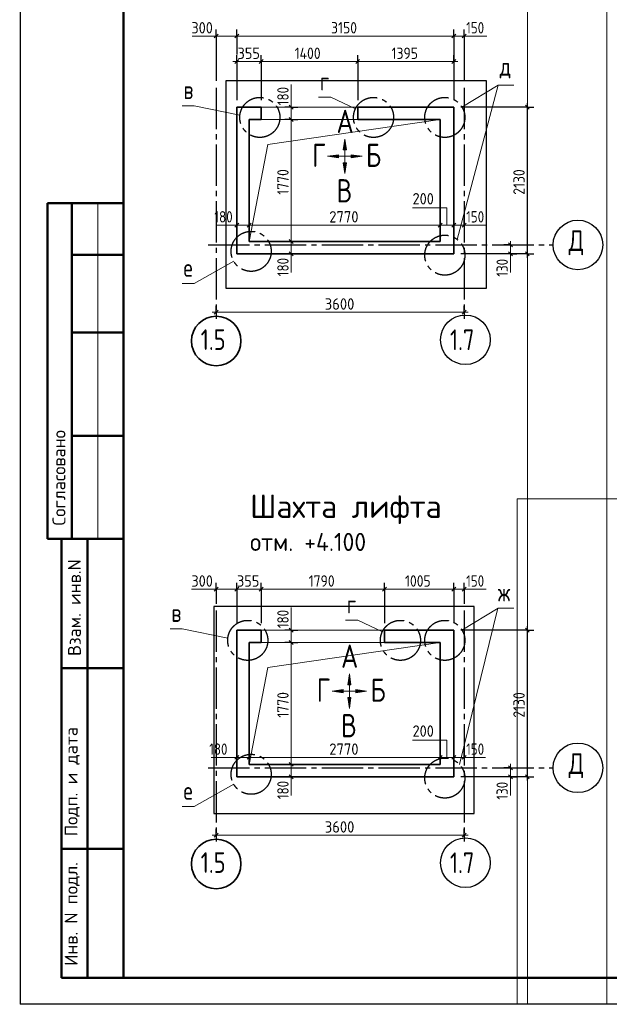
# Model space of a CAD drawing. Header units: millimetres. Extents: x -5 to 21005, y -5 to 14850.
# Tile 1 of 9: x -5 to 5698, y -5 to 9527. Entities that reach past the tile are written whole.
import ezdxf

# ---------------------------------------------------------------- set-up
doc = ezdxf.new("R2010")
doc.units = ezdxf.units.MM
doc.linetypes.add('______5', pattern=[550, 400, -50, 50, -50])
for name, color, linetype, lineweight in [('Standard', 7, 'Continuous', 25), ('Заголовок чертежа', 7, 'Continuous', 25), ('Примечания', 7, 'Continuous', 13), ('Размерная линия_ общее', 7, 'Continuous', 13)]:
    doc.layers.add(name, color=color, linetype=linetype, lineweight=lineweight)
doc.layers.add('ЖБ Стена верхний уровень', color=7, linetype='Continuous', lineweight=25, true_color=0x006e00)
doc.layers.add('Оси', color=7, linetype='______5', true_color=0x656565)
doc.styles.add('ISOCPEUR', font='txt')

msp = doc.modelspace()

# ---------------------------------------------------------------- hatches: boundary and pattern name
at = {"layer": 'Примечания', "linetype": 'Continuous', "lineweight": 13, "transparency": 33554687}
for points in [[(3125.1, 8266.4), (3140.1, 8371.4), (3155.1, 8266.4)], [(3078.4, 8189.7), (2973.4, 8204.7), (3078.4, 8219.7)], [(3169, 3088.3), (3184, 3193.3), (3199, 3088.3)], [(3122.4, 3011.6), (3017.4, 3026.6), (3122.4, 3041.6)]]:
    msp.add_hatch(color=7, dxfattribs=at).paths.add_polyline_path(points, flags=16)
for points in [[(3201.7, 8189.7), (3306.7, 8204.7), (3201.7, 8219.7)], [(3125.1, 8143), (3140.1, 8038), (3155.1, 8143)], [(3169, 2964.9), (3184, 2859.9), (3199, 2964.9)], [(3245.7, 3011.6), (3350.7, 3026.6), (3245.7, 3041.6)]]:
    msp.add_hatch(color=7, dxfattribs=at).paths.add_polyline_path(points)

# ---------------------------------------------------------------- linework, layer by layer
at = {"layer": 'Standard', "color": 7, "linetype": 'Continuous', "lineweight": 25, "transparency": 33554687}
msp.add_line((1000, 14600), (1000, 529.1), dxfattribs=at)
at = {"layer": 'Standard', "color": 7, "linetype": 'Continuous', "lineweight": 13, "transparency": 33554687}
for p, q in [((4624.8, 8892.6), (4228.1, 7399.2)), ((750, 7750), (750, 4500)), ((4620.6, 3831.2), (4248.9, 2317.3))]:
    msp.add_line(p, q, dxfattribs=at)
at = {"layer": 'Standard', "color": 7, "linetype": 'Continuous', "lineweight": 50, "transparency": 33554687}
for p, q in [((3.1, 7750), (0, 7750)), ((1000, 7750), (263.4, 7750)), ((263.4, 7750), (263.4, 4500)), ((263.4, 7750), (263.4, 4500)), ((500, 7750), (500, 4500)), ((1000, 7250), (500, 7250)), ((1000, 6500), (500, 6500)), ((1000, 5500), (500, 5500)), ((0, 4500), (3.1, 4500)), ((263.4, 4500), (1000, 4500)), ((400, 250), (400, 4500)), ((400, 250), (400, 4500)), ((650, 250), (650, 4500)), ((400, 3250), (1000, 3250)), ((400, 1500), (1000, 1500)), ((1000, 250), (400, 250))]:
    msp.add_line(p, q, dxfattribs=at)
at = {"layer": 'Standard', "color": 7, "linetype": 'Continuous', "lineweight": 13, "transparency": 33554687}
for points in [[(-5, 0), (5674.9, 0), (5674.9, 14850)], [(21005, 14788.4), (4906.2, 14788.4), (4906.2, -5)], [(4273.2, 8681.1), (4624.8, 8892.6), (4774.8, 8892.6)], [(2886.2, 8777.8), (3004.5, 8777.8), (3242.8, 8664.4)], [(1565.8, 8694.1), (1684.1, 8694.1), (2125.3, 8604)], [(1565.8, 6972.8), (1684.1, 6972.8), (2065.2, 7188.9)], [(13594.3, 4889.3), (4807.5, 4889.3), (4807.5, -5)], [(4273.2, 3618.4), (4624.8, 3830), (4774.8, 3830)], [(1449.1, 3631.4), (1567.4, 3631.4), (2008.6, 3541.3)], [(3146.2, 3715.1), (3264.5, 3715.1), (3502.8, 3601.8)], [(1565.8, 1910.1), (1684.1, 1910.1), (2065.2, 2126.2)]]:
    msp.add_lwpolyline(points, dxfattribs=at)
at = {"layer": 'Standard', "color": 7, "linetype": 'Continuous', "lineweight": 25, "transparency": 33554687}
msp.add_lwpolyline([(0, 0), (21000, 0), (21000, 14850), (0, 14850), (0, 0)], close=True, dxfattribs=at)
at = {"layer": 'Standard', "color": 7, "linetype": 'Continuous', "lineweight": 50, "transparency": 33554687}
msp.add_lwpolyline([(1000, 14600), (20750, 14600), (20750, 250), (1000, 250), (1000, 14600)], close=True, dxfattribs=at)
at = {"layer": 'Standard', "color": 254, "linetype": 'Continuous', "lineweight": -3, "true_color": 0xc4c4ff, "transparency": 33554687}
for points in [[(1990.1, 6929.5), (4510.5, 6929.5), (4510.5, 8935.6), (1990.1, 8935.6), (1990.1, 6929.5)], [(1871.9, 1840.8), (4392.3, 1840.8), (4392.3, 3846.8), (1871.9, 3846.8), (1871.9, 1840.8)]]:
    msp.add_lwpolyline(points, dxfattribs=at)
at = {"layer": 'Standard', "color": 7, "linetype": '______5', "lineweight": -3, "transparency": 33554687}
for centre in [(2317.8, 8581.2), (3417.8, 8581.2), (4107.1, 8581.2), (2233.8, 7284.5), (4107.1, 7247.8), (2201.1, 3518.5), (3677.8, 3518.5), (4107.1, 3518.5), (2233.8, 2221.8), (4107.1, 2185.2)]:
    msp.add_circle(centre, 193.8, dxfattribs=at)
at = {"layer": 'ЖБ Стена верхний уровень', "color": 7, "linetype": 'Continuous', "lineweight": 35, "transparency": 33554687}
for p, q in [((2094.5, 8680.4), (2094.5, 7380.4)), ((2214.5, 8680.4), (2094.5, 8680.4)), ((2331.2, 8680.4), (2214.5, 8680.4)), ((2331.2, 8560.4), (2331.2, 8680.4)), ((3264.5, 8680.4), (3264.5, 8560.4)), ((4061.2, 8680.4), (3264.5, 8680.4)), ((4194.5, 8680.4), (4061.2, 8680.4)), ((4194.5, 7260.4), (4194.5, 8680.4)), ((2214.5, 8560.4), (2331.2, 8560.4)), ((2214.5, 7380.4), (2214.5, 8560.4)), ((3264.5, 8560.4), (4061.2, 8560.4)), ((4061.2, 8560.4), (4061.2, 7380.4)), ((2094.5, 7380.4), (2094.5, 7260.4)), ((4061.2, 7380.4), (2214.5, 7380.4)), ((2094.5, 7260.4), (4061.2, 7260.4)), ((4061.2, 7260.4), (4194.5, 7260.4)), ((2094.5, 3617.8), (2094.5, 2317.8)), ((2214.5, 3617.8), (2094.5, 3617.8)), ((2331.2, 3617.8), (2214.5, 3617.8)), ((2331.2, 3497.8), (2331.2, 3617.8)), ((3524.5, 3617.8), (3524.5, 3497.8)), ((4061.2, 3617.8), (3524.5, 3617.8)), ((4194.5, 3617.8), (4061.2, 3617.8)), ((4194.5, 2197.8), (4194.5, 3617.8)), ((2214.5, 3497.8), (2331.2, 3497.8)), ((2214.5, 2317.8), (2214.5, 3497.8)), ((3524.5, 3497.8), (4061.2, 3497.8)), ((4061.2, 3497.8), (4061.2, 2317.8)), ((2094.5, 2317.8), (2094.5, 2197.8)), ((4061.2, 2317.8), (2214.5, 2317.8)), ((2094.5, 2197.8), (4061.2, 2197.8)), ((4061.2, 2197.8), (4194.5, 2197.8))]:
    msp.add_line(p, q, dxfattribs=at)
at = {"layer": 'Оси', "color": 8, "linetype": '______5', "lineweight": -3, "transparency": 33554687}
for p, q in [((1894.5, 8868.9), (1894.5, 6694.9)), ((4294.5, 8868.9), (4294.5, 6694.9)), ((1816.7, 7347.1), (5154.8, 7347.1)), ((1894.5, 3806.2), (1894.5, 1632.2)), ((4294.5, 3806.2), (4294.5, 1632.2)), ((1816.7, 2284.4), (5154.8, 2284.4))]:
    msp.add_line(p, q, dxfattribs=at)
at = {"layer": 'Оси', "color": 7, "linetype": 'Continuous', "lineweight": 25, "transparency": 33554687}
for centre in [(5394.8, 7347.1), (4306.5, 6428.2), (5394.8, 2284.4), (4306.5, 1365.6)]:
    msp.add_circle(centre, 240, dxfattribs=at)
at = {"layer": 'Оси', "color": 7, "linetype": 'Continuous', "lineweight": 35, "transparency": 33554687}
for centre in [(1895.7, 6416.7), (1895.7, 1354.1)]:
    msp.add_circle(centre, 239.6, dxfattribs=at)
at = {"layer": 'Примечания', "color": 7, "linetype": 'Continuous', "lineweight": 13, "transparency": 33554687}
for p, q in [((1894.5, 9369.2), (1663.8, 9369.2)), ((4294.5, 9369.2), (4514.5, 9369.2)), ((2621.5, 8680.4), (2621.5, 8900.4)), ((3125.1, 8266.4), (3140.1, 8371.4)), ((3140.1, 8371.4), (3140.1, 8038)), ((3140.1, 8371.4), (3140.1, 8371.4)), ((3140.1, 8371.4), (3140.1, 8371.4)), ((3140.1, 8371.4), (3140.1, 8371.4)), ((3140.1, 8371.4), (3155.1, 8266.4)), ((2973.4, 8204.7), (3078.4, 8219.7)), ((2973.4, 8204.7), (3306.7, 8204.7)), ((2973.4, 8204.7), (2973.4, 8204.7)), ((2973.4, 8204.7), (2973.4, 8204.7)), ((2973.4, 8204.7), (2973.4, 8204.7)), ((3078.4, 8189.7), (2973.4, 8204.7)), ((3078.4, 8219.7), (3078.4, 8189.7)), ((3078.4, 8204.7), (3085.9, 8204.7)), ((3155.1, 8266.4), (3125.1, 8266.4)), ((3140.1, 8266.4), (3140.1, 8258.9)), ((3201.7, 8204.7), (3194.2, 8204.7)), ((3306.7, 8204.7), (3201.7, 8219.7)), ((3201.7, 8219.7), (3201.7, 8189.7)), ((3201.7, 8189.7), (3306.7, 8204.7)), ((3306.7, 8204.7), (3306.7, 8204.7)), ((3306.7, 8204.7), (3306.7, 8204.7)), ((3306.7, 8204.7), (3306.7, 8204.7)), ((3155.1, 8143), (3125.1, 8143)), ((3125.1, 8143), (3140.1, 8038)), ((3140.1, 8143), (3140.1, 8150.5)), ((3140.1, 8038), (3155.1, 8143)), ((3140.1, 8038), (3140.1, 8038)), ((3140.1, 8038), (3140.1, 8038)), ((3140.1, 8038), (3140.1, 8038)), ((2167.8, 7538.8), (1894.5, 7538.8)), ((4294.5, 7538.8), (4501.2, 7538.8)), ((2621.5, 7273.8), (2621.5, 7080.4)), ((4742, 7273.8), (4742, 7080.4)), ((1894.5, 4013.2), (1657.2, 4013.2)), ((4294.5, 4013.2), (4507.8, 4013.2)), ((2621.5, 3617.8), (2621.5, 3837.8)), ((3169, 3088.3), (3184, 3193.3)), ((3184, 3193.3), (3184, 2859.9)), ((3184, 3193.3), (3184, 3193.3)), ((3184, 3193.3), (3184, 3193.3)), ((3184, 3193.3), (3184, 3193.3)), ((3184, 3193.3), (3199, 3088.3)), ((3199, 3088.3), (3169, 3088.3)), ((3184, 3088.3), (3184, 3080.8)), ((3017.4, 3026.6), (3122.4, 3041.6)), ((3017.4, 3026.6), (3350.7, 3026.6)), ((3017.4, 3026.6), (3017.4, 3026.6)), ((3017.4, 3026.6), (3017.4, 3026.6)), ((3017.4, 3026.6), (3017.4, 3026.6)), ((3122.4, 3011.6), (3017.4, 3026.6)), ((3122.4, 3041.6), (3122.4, 3011.6)), ((3122.4, 3026.6), (3129.9, 3026.6)), ((3199, 2964.9), (3169, 2964.9)), ((3169, 2964.9), (3184, 2859.9)), ((3184, 2964.9), (3184, 2972.4)), ((3184, 2859.9), (3199, 2964.9)), ((3245.7, 3026.6), (3238.2, 3026.6)), ((3350.7, 3026.6), (3245.7, 3041.6)), ((3245.7, 3041.6), (3245.7, 3011.6)), ((3245.7, 3011.6), (3350.7, 3026.6)), ((3350.7, 3026.6), (3350.7, 3026.6)), ((3350.7, 3026.6), (3350.7, 3026.6)), ((3350.7, 3026.6), (3350.7, 3026.6)), ((3184, 2859.9), (3184, 2859.9)), ((3184, 2859.9), (3184, 2859.9)), ((3184, 2859.9), (3184, 2859.9)), ((2167.8, 2385.5), (1848.5, 2385.5)), ((4294.5, 2385.5), (4501.2, 2385.5)), ((2621.5, 2211.1), (2621.5, 2017.8)), ((4742, 2211.1), (4742, 2017.8))]:
    msp.add_line(p, q, dxfattribs=at)
at = {"layer": 'Примечания', "color": 253, "linetype": 'Continuous', "lineweight": 13, "true_color": 0xa0a0a0, "transparency": 33554687}
for p, q in [((2331.2, 8680.4), (3264.5, 8680.4)), ((2331.2, 8560.4), (3264.5, 8560.4)), ((2331.2, 3617.8), (3524.5, 3617.8)), ((2331.2, 3497.8), (3524.5, 3497.8))]:
    msp.add_line(p, q, dxfattribs=at)
for points in [[(2214.5, 7380.4), (2393.6, 8318.6), (4061.2, 8560.4)], [(2214.5, 2317.8), (2393.6, 3255.9), (4061.2, 3497.8)]]:
    msp.add_lwpolyline(points, dxfattribs=at)
at = {"layer": 'Примечания', "color": 7, "linetype": 'Continuous', "lineweight": 13, "transparency": 33554687}
for points in [[(3794.5, 7705.5), (4127.8, 7705.5), (4127.8, 7538.8)], [(3794.5, 2552.1), (4127.8, 2552.1), (4127.8, 2385.5)]]:
    msp.add_lwpolyline(points, dxfattribs=at)
at = {"layer": 'Размерная линия_ общее', "color": 7, "linetype": 'Continuous', "lineweight": 13, "transparency": 33554687}
for p, q in [((1894.5, 9369.2), (1857, 9369.2)), ((1894.5, 9369.2), (2094.5, 9369.2)), ((2094.5, 9369.2), (4194.5, 9369.2)), ((4194.5, 9369.2), (4294.5, 9369.2)), ((4294.5, 9369.2), (4332, 9369.2)), ((2094.5, 9122.3), (2057, 9122.3)), ((2094.5, 9122.3), (2331.2, 9122.3)), ((2331.2, 9122.3), (3264.5, 9122.3)), ((3264.5, 9122.3), (4194.5, 9122.3)), ((4194.5, 9122.3), (4232, 9122.3)), ((2621.5, 8680.4), (2621.5, 8717.9)), ((2621.5, 8560.4), (2621.5, 8680.4)), ((4904.8, 8680.4), (4904.8, 8717.9)), ((2621.5, 7380.4), (2621.5, 8560.4)), ((2094.5, 7538.8), (2057, 7538.8)), ((2094.5, 7538.8), (2214.5, 7538.8)), ((2214.5, 7538.8), (4061.2, 7538.8)), ((4061.2, 7538.8), (4194.5, 7538.8)), ((4194.5, 7538.8), (4294.5, 7538.8)), ((4294.5, 7538.8), (4332, 7538.8)), ((2621.5, 7260.4), (2621.5, 7380.4)), ((4742, 7347.1), (4742, 7384.6)), ((4742, 7260.4), (4742, 7347.1)), ((2621.5, 7260.4), (2621.5, 7222.9)), ((4742, 7260.4), (4742, 7222.9)), ((4904.8, 7260.4), (4904.8, 7222.9)), ((1894.5, 6694.9), (1857, 6694.9)), ((1894.5, 6694.9), (4294.5, 6694.9)), ((4294.5, 6694.9), (4332, 6694.9)), ((1894.5, 4013.2), (1857, 4013.2)), ((1894.5, 4013.2), (2094.5, 4013.2)), ((2094.5, 4013.2), (2331.2, 4013.2)), ((2331.2, 4013.2), (3524.5, 4013.2)), ((3524.5, 4013.2), (4194.5, 4013.2)), ((4194.5, 4013.2), (4294.5, 4013.2)), ((4294.5, 4013.2), (4332, 4013.2)), ((2621.5, 3617.8), (2621.5, 3655.3)), ((4904.8, 3617.8), (4904.8, 3655.3)), ((2621.5, 3497.8), (2621.5, 3617.8)), ((2621.5, 2317.8), (2621.5, 3497.8)), ((2094.5, 2385.5), (2057, 2385.5)), ((2094.5, 2385.5), (2214.5, 2385.5)), ((2214.5, 2385.5), (4061.2, 2385.5)), ((4061.2, 2385.5), (4194.5, 2385.5)), ((4194.5, 2385.5), (4294.5, 2385.5)), ((4294.5, 2385.5), (4332, 2385.5)), ((2621.5, 2197.8), (2621.5, 2317.8)), ((4742, 2284.4), (4742, 2321.9)), ((2621.5, 2197.8), (2621.5, 2160.3)), ((4742, 2197.8), (4742, 2284.4)), ((4742, 2197.8), (4742, 2160.3)), ((4904.8, 2197.8), (4904.8, 2160.3)), ((1894.5, 1632.2), (1857, 1632.2)), ((1894.5, 1632.2), (4294.5, 1632.2)), ((4294.5, 1632.2), (4332, 1632.2))]:
    msp.add_line(p, q, dxfattribs=at)
at = {"layer": 'Размерная линия_ общее', "color": 7, "linetype": 'Continuous', "lineweight": 25, "transparency": 33554687}
for p, q in [((1875.7, 9350.5), (1913.2, 9388)), ((2075.7, 9350.5), (2113.2, 9388)), ((4175.7, 9350.5), (4213.2, 9388)), ((4275.7, 9350.5), (4313.2, 9388)), ((2075.7, 9103.6), (2113.2, 9141.1)), ((2312.4, 9103.6), (2349.9, 9141.1)), ((3245.7, 9103.6), (3283.2, 9141.1)), ((4175.7, 9103.6), (4213.2, 9141.1)), ((2640.3, 8661.7), (2602.8, 8699.2)), ((4923.6, 8661.7), (4886.1, 8699.2)), ((2640.3, 8541.7), (2602.8, 8579.2)), ((2075.7, 7520.1), (2113.2, 7557.6)), ((2195.7, 7520.1), (2233.2, 7557.6)), ((4042.4, 7520.1), (4079.9, 7557.6)), ((4175.7, 7520.1), (4213.2, 7557.6)), ((4275.7, 7520.1), (4313.2, 7557.6)), ((2640.3, 7361.7), (2602.8, 7399.2)), ((4760.7, 7328.3), (4723.2, 7365.8)), ((2640.3, 7241.7), (2602.8, 7279.2)), ((4760.7, 7241.7), (4723.2, 7279.2)), ((4923.6, 7241.7), (4886.1, 7279.2)), ((1875.7, 6676.2), (1913.2, 6713.7)), ((4275.7, 6676.2), (4313.2, 6713.7)), ((1875.7, 3994.5), (1913.2, 4032)), ((2075.7, 3994.5), (2113.2, 4032)), ((2312.4, 3994.5), (2349.9, 4032)), ((3505.7, 3994.5), (3543.2, 4032)), ((4175.7, 3994.5), (4213.2, 4032)), ((4275.7, 3994.5), (4313.2, 4032)), ((2640.3, 3599), (2602.8, 3636.5)), ((4923.6, 3599), (4886.1, 3636.5)), ((2640.3, 3479), (2602.8, 3516.5)), ((2075.7, 2366.7), (2113.2, 2404.2)), ((2195.7, 2366.7), (2233.2, 2404.2)), ((4042.4, 2366.7), (4079.9, 2404.2)), ((4175.7, 2366.7), (4213.2, 2404.2)), ((4275.7, 2366.7), (4313.2, 2404.2)), ((2640.3, 2299), (2602.8, 2336.5)), ((4760.7, 2265.7), (4723.2, 2303.2)), ((2640.3, 2179), (2602.8, 2216.5)), ((4760.7, 2179), (4723.2, 2216.5)), ((4923.6, 2179), (4886.1, 2216.5)), ((1875.7, 1613.5), (1913.2, 1651)), ((4275.7, 1613.5), (4313.2, 1651))]:
    msp.add_line(p, q, dxfattribs=at)
at = {"layer": 'Размерная линия_ общее', "color": 253, "linetype": 'Continuous', "lineweight": -3, "true_color": 0xa0a0a0, "transparency": 33554687}
for p, q in [((1894.5, 9369.2), (1894.5, 9431.7)), ((1894.5, 9369.2), (1894.5, 9306.7)), ((1894.5, 9369.2), (1894.5, 8935.6)), ((2094.5, 9369.2), (2094.5, 9431.7)), ((2094.5, 9369.2), (2094.5, 9306.7)), ((2094.5, 9369.2), (2094.5, 9189)), ((4194.5, 9369.2), (4194.5, 9431.7)), ((4194.5, 9369.2), (4194.5, 9306.7)), ((4194.5, 9369.2), (4194.5, 8747.1)), ((4294.5, 9369.2), (4294.5, 9431.7)), ((4294.5, 9369.2), (4294.5, 9306.7)), ((4294.5, 9369.2), (4294.5, 8935.6)), ((2094.5, 9122.3), (2094.5, 9184.8)), ((2331.2, 9122.3), (2331.2, 9184.8)), ((3264.5, 9122.3), (3264.5, 9184.8)), ((4194.5, 9122.3), (4194.5, 9184.8)), ((2094.5, 9122.3), (2094.5, 9059.8)), ((2094.5, 9122.3), (2094.5, 8747.1)), ((2331.2, 9122.3), (2331.2, 9059.8)), ((2331.2, 9122.3), (2331.2, 8747.1)), ((3264.5, 9122.3), (3264.5, 9059.8)), ((3264.5, 9122.3), (3264.5, 8747.1)), ((4194.5, 9122.3), (4194.5, 9059.8)), ((4194.5, 9122.3), (4194.5, 8747.1)), ((2621.5, 8680.4), (2559, 8680.4)), ((2621.5, 8680.4), (2684, 8680.4)), ((4904.8, 8680.4), (4261.2, 8680.4)), ((4904.8, 8680.4), (4842.3, 8680.4)), ((4904.8, 8680.4), (4967.3, 8680.4)), ((2621.5, 8560.4), (2559, 8560.4)), ((2621.5, 8560.4), (2684, 8560.4)), ((2094.5, 7538.8), (2094.5, 7601.3)), ((2094.5, 7538.8), (2094.5, 7476.3)), ((2214.5, 7538.8), (2214.5, 7601.3)), ((2214.5, 7538.8), (2214.5, 7476.3)), ((4061.2, 7538.8), (4061.2, 7601.3)), ((4061.2, 7538.8), (4061.2, 7476.3)), ((4194.5, 7538.8), (4194.5, 7601.3)), ((4194.5, 7538.8), (4194.5, 7476.3)), ((4294.5, 7538.8), (4294.5, 7601.3)), ((4294.5, 7538.8), (4294.5, 7476.3)), ((2621.5, 7380.4), (2559, 7380.4)), ((2621.5, 7380.4), (2684, 7380.4)), ((4742, 7347.1), (4679.5, 7347.1)), ((4742, 7347.1), (4804.5, 7347.1)), ((2621.5, 7260.4), (2559, 7260.4)), ((2621.5, 7260.4), (2684, 7260.4)), ((4904.8, 7260.4), (4261.2, 7260.4)), ((4742, 7260.4), (4679.5, 7260.4)), ((4742, 7260.4), (4804.5, 7260.4)), ((4904.8, 7260.4), (4842.3, 7260.4)), ((4904.8, 7260.4), (4967.3, 7260.4)), ((1894.5, 6694.9), (1894.5, 6757.4)), ((1894.5, 6694.9), (1894.5, 6632.4)), ((4294.5, 6694.9), (4294.5, 6757.4)), ((4294.5, 6694.9), (4294.5, 6632.4)), ((1894.5, 4013.2), (1894.5, 4075.7)), ((1894.5, 4013.2), (1894.5, 3950.7)), ((1894.5, 4013.2), (1894.5, 3872.9)), ((2094.5, 4013.2), (2094.5, 4075.7)), ((2094.5, 4013.2), (2094.5, 3950.7)), ((2094.5, 4013.2), (2094.5, 3684.4)), ((2331.2, 4013.2), (2331.2, 4075.7)), ((2331.2, 4013.2), (2331.2, 3950.7)), ((2331.2, 4013.2), (2331.2, 3684.4)), ((3524.5, 4013.2), (3524.5, 4075.7)), ((3524.5, 4013.2), (3524.5, 3950.7)), ((3524.5, 4013.2), (3524.5, 3684.4)), ((4194.5, 4013.2), (4194.5, 4075.7)), ((4194.5, 4013.2), (4194.5, 3950.7)), ((4194.5, 4013.2), (4194.5, 3684.4)), ((4294.5, 4013.2), (4294.5, 4075.7)), ((4294.5, 4013.2), (4294.5, 3950.7)), ((4294.5, 4013.2), (4294.5, 3872.9)), ((2621.5, 3617.8), (2559, 3617.8)), ((2621.5, 3617.8), (2684, 3617.8)), ((4904.8, 3617.8), (4261.2, 3617.8)), ((4904.8, 3617.8), (4842.3, 3617.8)), ((4904.8, 3617.8), (4967.3, 3617.8)), ((2621.5, 3497.8), (2559, 3497.8)), ((2621.5, 3497.8), (2684, 3497.8)), ((2094.5, 2385.5), (2094.5, 2448)), ((2094.5, 2385.5), (2094.5, 2323)), ((2214.5, 2385.5), (2214.5, 2448)), ((2214.5, 2385.5), (2214.5, 2323)), ((4061.2, 2385.5), (4061.2, 2448)), ((4061.2, 2385.5), (4061.2, 2323)), ((4194.5, 2385.5), (4194.5, 2448)), ((4194.5, 2385.5), (4194.5, 2323)), ((4294.5, 2385.5), (4294.5, 2448)), ((4294.5, 2385.5), (4294.5, 2323)), ((2621.5, 2317.8), (2559, 2317.8)), ((2621.5, 2317.8), (2684, 2317.8)), ((2621.5, 2197.8), (2559, 2197.8)), ((2621.5, 2197.8), (2684, 2197.8)), ((4904.8, 2197.8), (4261.2, 2197.8)), ((4742, 2284.4), (4679.5, 2284.4)), ((4742, 2197.8), (4679.5, 2197.8)), ((4742, 2284.4), (4804.5, 2284.4)), ((4742, 2197.8), (4804.5, 2197.8)), ((4904.8, 2197.8), (4842.3, 2197.8)), ((4904.8, 2197.8), (4967.3, 2197.8)), ((1894.5, 1632.2), (1894.5, 1694.7)), ((1894.5, 1632.2), (1894.5, 1569.7)), ((4294.5, 1632.2), (4294.5, 1694.7)), ((4294.5, 1632.2), (4294.5, 1569.7))]:
    msp.add_line(p, q, dxfattribs=at)
at = {"layer": 'Размерная линия_ общее', "color": 7, "linetype": 'Continuous', "lineweight": 13, "transparency": 33554687}
for points in [[(4904.8, 7260.4), (4904.8, 7952.6), (4904.8, 7952.6), (4904.8, 8680.4)], [(4904.8, 2197.8), (4904.8, 3014.9), (4904.8, 3014.9), (4904.8, 3617.8)]]:
    msp.add_lwpolyline(points, dxfattribs=at)

# ---------------------------------------------------------------- texts
at = {"layer": 'Standard', "color": 7, "linetype": 'Continuous', "lineweight": 35, "transparency": 33554687, "char_height": 175, "attachment_point": 7, "style": 'ISOCPEUR'}
for s, insert, width in [('\\W0.78;д', (4638.1, 8958), 190.405), ('\\W0.78;г', (2899.5, 8843.2), 190.4), ('\\W0.78;в', (1579.1, 8759.4), 190.405), ('\\W0.78;е', (1579.1, 7038.1), 190.405), ('\\W0.82;ж', (4620.6, 3895.3), 229.048), ('\\W0.78;г', (3159.5, 3780.5), 190.409), ('\\W0.78;в', (1462.4, 3696.8), 190.409), ('\\W0.78;е', (1579.1, 1975.4), 190.405)]:
    msp.add_mtext(s, dxfattribs=dict(at, insert=insert, width=width))
at = {"layer": 'Standard', "color": 7, "linetype": 'Continuous', "lineweight": 50, "transparency": 33554687, "char_height": 125, "attachment_point": 7, "rotation": 90, "style": 'ISOCPEUR'}
for s, insert, width in [('\\A1;{\\fISOCPEUR|i0|b0;\\H125.000000;\\W1.000000;\\C7;Согласовано}\\P', (437.5, 4630.7), 1035.938), ('\\A1;{\\fISOCPEUR|i0|b0;\\H125.000000;\\W1.000000;\\C7;Взам. инв.N}\\P', (586.5, 3367.9), 954.549), ('\\A1;{\\fISOCPEUR|i0|b0;\\H125.000000;\\W1.000000;\\C7;Подп. и дата}\\P', (574.7, 1621.1), 1098.529), ('\\A1;{\\fISOCPEUR|i0|b0;\\H125.000000;\\W1.000000;\\C7;Инв. N подл.}\\P', (574.7, 367), 1010.897)]:
    msp.add_mtext(s, dxfattribs=dict(at, insert=insert, width=width))
at = {"layer": 'Заголовок чертежа', "color": 7, "linetype": 'Continuous', "lineweight": 50, "transparency": 33554687, "attachment_point": 7, "style": 'ISOCPEUR'}
for s, insert, char_height, width in [('\\W0.82;А', (3059.6, 8430.3), 225, 294.487), ('\\W0.78;Г', (2824.3, 8102.3), 225, 244.807), ('\\W0.80;Б', (3344.3, 8102.3), 225, 269.875), ('\\W0.80;В', (3059.6, 7758.3), 225, 269.879), ('\\W0.98;Шахта лифта', (2223.6, 4643.7), 225, 2089.251), ('\\W0.95;отм. +4.100', (2223.6, 4383.8), 175, 1307.08), ('\\W0.82;А', (3103.6, 3252.2), 225, 294.491), ('\\W0.78;Г', (2868.3, 2924.2), 225, 244.812), ('\\W0.80;Б', (3388.3, 2924.2), 225, 269.875), ('\\W0.80;В', (3103.6, 2580.2), 225, 269.879)]:
    msp.add_mtext(s, dxfattribs=dict(at, insert=insert, char_height=char_height, width=width))
at = {"layer": 'Оси', "color": 7, "linetype": 'Continuous', "lineweight": 35, "transparency": 33554687, "char_height": 200, "attachment_point": 7, "style": 'ISOCPEUR'}
for s, insert, width in [('\\W0.82;Д', (5304.8, 7247.1), 261.763), ('\\W0.79;1.5', (1745.7, 6329.7), 378.716), ('\\W0.79;1.7', (4156.5, 6328.2), 378.712), ('\\W0.82;Д', (5304.8, 2184.4), 261.763), ('\\W0.79;1.5', (1745.7, 1267.1), 378.716), ('\\W0.79;1.7', (4156.5, 1265.6), 378.712)]:
    msp.add_mtext(s, dxfattribs=dict(at, insert=insert, width=width))
at = {"layer": 'Размерная линия_ общее', "color": 7, "linetype": 'Continuous', "lineweight": 25, "transparency": 33554687, "char_height": 110, "attachment_point": 7, "style": 'ISOCPEUR'}
for s, insert, width in [('\\W0.91;300', (1655.7, 9394.2), 280.998), ('\\W0.87;3150', (3007, 9394.2), 333.455), ('\\W0.83;150', (4313.2, 9394.2), 254.286), ('\\W0.91;355', (2102.4, 9147.3), 280.99), ('\\W0.87;1400', (2654.8, 9147.3), 344.716), ('\\W0.87;1395', (3592, 9147.3), 333.451), ('\\W0.91;200', (3795.3, 7738.8), 280.994), ('\\W0.83;180', (1877.7, 7563.8), 254.286), ('\\W0.93;2770', (2989.3, 7563.8), 359.043), ('\\W0.83;150', (4313.2, 7563.8), 254.286), ('\\W0.93;3600', (2946, 6719.9), 359.047), ('\\W0.91;300', (1655.7, 4038.2), 280.998), ('\\W0.91;355', (2096.6, 4038.2), 280.99), ('\\W0.87;1790', (2790.3, 4038.2), 333.451), ('\\W0.87;1005', (3722, 4038.2), 333.455), ('\\W0.83;150', (4313.2, 4038.2), 254.286), ('\\W0.91;200', (3795.3, 2585.4), 280.994), ('\\W0.83;180', (1827.5, 2410.5), 254.286), ('\\W0.93;2770', (2989.3, 2410.5), 359.043), ('\\W0.83;150', (4313.2, 2410.5), 254.286), ('\\W0.93;3600', (2946, 1657.2), 359.047)]:
    msp.add_mtext(s, dxfattribs=dict(at, insert=insert, width=width))
at = {"layer": 'Размерная линия_ общее', "color": 7, "linetype": 'Continuous', "lineweight": 25, "transparency": 33554687, "char_height": 110, "attachment_point": 7, "rotation": 90, "style": 'ISOCPEUR'}
for s, insert, width in [('\\W0.83;180', (2596.5, 8699.2), 254.286), ('\\W0.87;1770', (2596.5, 7832.9), 333.455), ('\\W0.87;2130', (4879.8, 7832.9), 333.455), ('\\W0.83;180', (2596.5, 7043.7), 254.286), ('\\W0.83;130', (4717, 7039.2), 254.286), ('\\W0.83;180', (2596.5, 3636.5), 254.293), ('\\W0.87;1770', (2596.5, 2770.3), 333.451), ('\\W0.87;2130', (4879.8, 2770.3), 333.451), ('\\W0.83;180', (2596.5, 1981), 254.286), ('\\W0.83;130', (4717, 1976.5), 254.282)]:
    msp.add_mtext(s, dxfattribs=dict(at, insert=insert, width=width))

doc.saveas('drawing.dxf')
